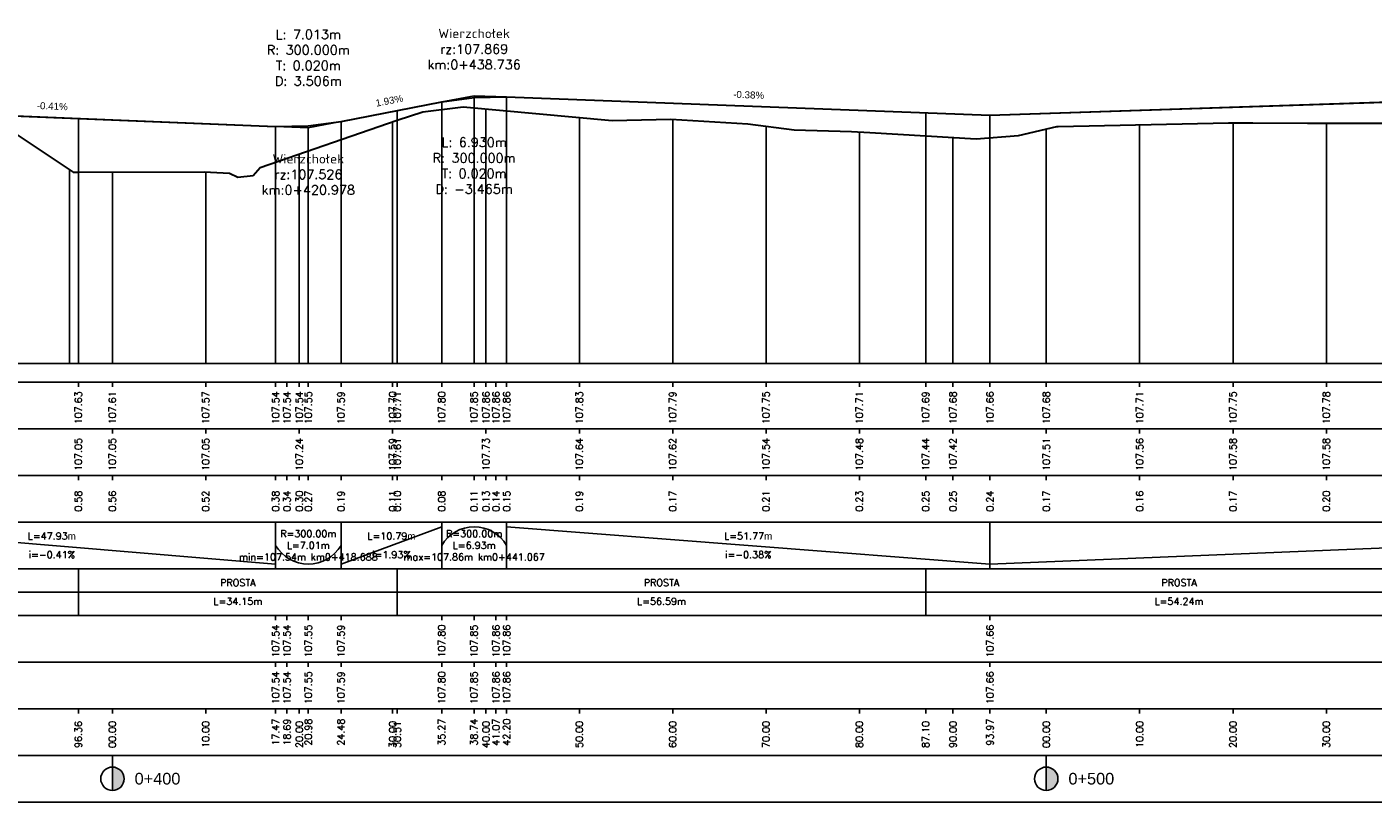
# Model space of a CAD drawing. Extents: x 7529714 to 7537797, y 5723889 to 5727796.
# Tile 5 of 28: x 7533687 to 7533831, y 5725349 to 5725432. Entities that reach past the tile are written whole.
import ezdxf

# ---------------------------------------------------------------- set-up
doc = ezdxf.new("R2010")
doc.units = 0
doc.linetypes.add('HIDDEN', pattern=[9.525, 6.35, -3.175])
for name, color, linetype in [('C-DROGI-PROFILE', 7, 'Continuous'), ('C-DROGI-PROFILE-ETYKIETY', 7, 'Continuous'), ('Niw-opis', 2, 'Continuous')]:
    doc.layers.add(name, color=color, linetype=linetype)
doc.styles.get("Standard").update_dxf_attribs({"font": 'arial.ttf'})

# ---------------------------------------------------------------- blocks, each defined once
blk = doc.blocks.new('kilometraz')
at = {"linetype": 'ByBlock', "lineweight": -2}
blk.add_hatch(color=0, dxfattribs=at).paths.add_polyline_path([(0, -0.5, 0.414214), (0.5, 0, 0.414214), (0, 0.5)])
at = {"color": 0, "linetype": 'ByBlock', "lineweight": -2}
blk.add_line((0, 0.5), (0, -0.5), dxfattribs=at)
blk.add_circle((0, 0), 0.5, dxfattribs=at)

msp = doc.modelspace()

# ---------------------------------------------------------------- linework, layer by layer
at = {"layer": 'C-DROGI-PROFILE', "color": 12, "linetype": 'Continuous', "lineweight": 30, "true_color": 0xdb0000}
for p, q in [((7533789.713, 5725422.471), (7533887.073, 5725425.708)), ((7533720.225, 5725421.805), (7533731.011, 5725423.889)), ((7533731.011, 5725423.889), (7533734.476, 5725424.358)), ((7533734.476, 5725424.358), (7533737.941, 5725424.427)), ((7533737.941, 5725424.427), (7533789.713, 5725422.471)), ((7533665.286, 5725423.212), (7533713.212, 5725421.269)), ((7533713.212, 5725421.269), (7533716.719, 5725421.332)), ((7533716.719, 5725421.332), (7533720.225, 5725421.805))]:
    msp.add_line(p, q, dxfattribs=at)
at = {"layer": 'C-DROGI-PROFILE', "color": 2, "linetype": 'HIDDEN', "lineweight": -3}
for p, q in [((7533731.011, 5725423.889), (7533734.476, 5725424.558)), ((7533734.476, 5725424.558), (7533737.941, 5725424.427)), ((7533713.212, 5725421.269), (7533716.719, 5725421.127)), ((7533716.719, 5725421.127), (7533720.225, 5725421.805))]:
    msp.add_line(p, q, dxfattribs=at)
at = {"layer": 'C-DROGI-PROFILE', "color": 98, "linetype": 'Continuous', "lineweight": 30, "true_color": 0x006100}
for p, q in [((7533726.249, 5725421.943), (7533728.973, 5725422.825)), ((7533728.973, 5725422.825), (7533733.306, 5725423.361)), ((7533733.306, 5725423.361), (7533749.242, 5725421.907)), ((7533711.545, 5725416.855), (7533726.249, 5725421.943)), ((7533749.242, 5725421.907), (7533755.523, 5725422.039)), ((7533755.523, 5725422.039), (7533763.77, 5725421.55)), ((7533763.77, 5725421.55), (7533768.731, 5725420.881)), ((7533792.763, 5725420.291), (7533796.858, 5725421.269)), ((7533796.858, 5725421.269), (7533797.004, 5725421.267)), ((7533797.004, 5725421.267), (7533815.248, 5725421.632)), ((7533815.248, 5725421.632), (7533817.877, 5725421.634)), ((7533817.877, 5725421.634), (7533823.726, 5725421.627)), ((7533823.726, 5725421.627), (7533836.713, 5725421.613)), ((7533685.314, 5725420.516), (7533691.525, 5725416.35)), ((7533768.731, 5725420.881), (7533774.896, 5725420.708)), ((7533774.896, 5725420.708), (7533776.848, 5725420.614)), ((7533776.848, 5725420.614), (7533782.837, 5725420.256)), ((7533782.837, 5725420.256), (7533788.224, 5725419.925)), ((7533788.224, 5725419.925), (7533792.763, 5725420.291)), ((7533710.828, 5725415.991), (7533711.545, 5725416.855)), ((7533691.525, 5725416.35), (7533692.096, 5725416.355)), ((7533692.096, 5725416.355), (7533705.575, 5725416.383)), ((7533705.575, 5725416.383), (7533708.266, 5725416.25)), ((7533708.266, 5725416.25), (7533709.156, 5725415.821)), ((7533709.156, 5725415.821), (7533710.828, 5725415.991))]:
    msp.add_line(p, q, dxfattribs=at)
at = {"layer": 'C-DROGI-PROFILE', "color": 1, "linetype": 'Continuous', "lineweight": -3}
for p, q in [((7533735.741, 5725395.868), (7533735.741, 5725423.139)), ((7533725.741, 5725395.868), (7533725.741, 5725421.767)), ((7533726.249, 5725395.868), (7533726.249, 5725421.943)), ((7533745.741, 5725395.868), (7533745.741, 5725422.226)), ((7533755.741, 5725395.868), (7533755.741, 5725422.026)), ((7533765.741, 5725395.868), (7533765.741, 5725421.284)), ((7533805.741, 5725395.868), (7533805.741, 5725421.442)), ((7533815.741, 5725395.868), (7533815.741, 5725421.632)), ((7533825.741, 5725395.868), (7533825.741, 5725421.625)), ((7533775.741, 5725395.868), (7533775.741, 5725420.668)), ((7533782.837, 5725395.868), (7533782.837, 5725420.256)), ((7533785.741, 5725395.868), (7533785.741, 5725420.078)), ((7533795.741, 5725395.868), (7533795.741, 5725421.002)), ((7533715.741, 5725395.868), (7533715.741, 5725418.306)), ((7533691.158, 5725395.868), (7533691.158, 5725416.596)), ((7533692.096, 5725395.868), (7533692.096, 5725416.355)), ((7533695.741, 5725395.868), (7533695.741, 5725416.362)), ((7533705.741, 5725395.868), (7533705.741, 5725416.375)), ((7533295.241, 5725395.868), (7537726.805, 5725395.868)), ((7533692.096, 5725393.868), (7533692.096, 5725393.368)), ((7533695.741, 5725393.868), (7533695.741, 5725393.368)), ((7533705.741, 5725393.868), (7533705.741, 5725393.368)), ((7533713.212, 5725393.868), (7533713.212, 5725393.368)), ((7533714.429, 5725393.868), (7533714.429, 5725393.368)), ((7533715.741, 5725393.868), (7533715.741, 5725393.368)), ((7533716.719, 5725393.868), (7533716.719, 5725393.368)), ((7533720.225, 5725393.868), (7533720.225, 5725393.368)), ((7533725.741, 5725393.868), (7533725.741, 5725393.368)), ((7533726.249, 5725393.868), (7533726.249, 5725393.368)), ((7533731.011, 5725393.868), (7533731.011, 5725393.368)), ((7533734.476, 5725393.868), (7533734.476, 5725393.368)), ((7533735.741, 5725393.868), (7533735.741, 5725393.368)), ((7533736.807, 5725393.868), (7533736.807, 5725393.368)), ((7533737.941, 5725393.868), (7533737.941, 5725393.368)), ((7533745.741, 5725393.868), (7533745.741, 5725393.368)), ((7533755.741, 5725393.868), (7533755.741, 5725393.368)), ((7533765.741, 5725393.868), (7533765.741, 5725393.368)), ((7533775.741, 5725393.868), (7533775.741, 5725393.368)), ((7533782.837, 5725393.868), (7533782.837, 5725393.368)), ((7533785.741, 5725393.868), (7533785.741, 5725393.368)), ((7533789.713, 5725393.868), (7533789.713, 5725393.368)), ((7533795.741, 5725393.868), (7533795.741, 5725393.368)), ((7533805.741, 5725393.868), (7533805.741, 5725393.368)), ((7533815.741, 5725393.868), (7533815.741, 5725393.368)), ((7533825.741, 5725393.868), (7533825.741, 5725393.368)), ((7533695.741, 5725388.868), (7533695.741, 5725388.368)), ((7533705.741, 5725388.868), (7533705.741, 5725388.368)), ((7533715.741, 5725388.868), (7533715.741, 5725388.368)), ((7533725.741, 5725388.868), (7533725.741, 5725388.368)), ((7533735.741, 5725388.868), (7533735.741, 5725388.368)), ((7533745.741, 5725388.868), (7533745.741, 5725388.368)), ((7533755.741, 5725388.868), (7533755.741, 5725388.368)), ((7533765.741, 5725388.868), (7533765.741, 5725388.368)), ((7533775.741, 5725388.868), (7533775.741, 5725388.368)), ((7533785.741, 5725388.868), (7533785.741, 5725388.368)), ((7533795.741, 5725388.868), (7533795.741, 5725388.368)), ((7533805.741, 5725388.868), (7533805.741, 5725388.368)), ((7533815.741, 5725388.868), (7533815.741, 5725388.368)), ((7533825.741, 5725388.868), (7533825.741, 5725388.368)), ((7533692.096, 5725383.868), (7533692.096, 5725383.368)), ((7533695.741, 5725383.868), (7533695.741, 5725383.368)), ((7533705.741, 5725383.868), (7533705.741, 5725383.368)), ((7533713.212, 5725383.868), (7533713.212, 5725383.368)), ((7533714.429, 5725383.868), (7533714.429, 5725383.368)), ((7533715.741, 5725383.868), (7533715.741, 5725383.368)), ((7533716.719, 5725383.868), (7533716.719, 5725383.368)), ((7533720.225, 5725383.868), (7533720.225, 5725383.368)), ((7533725.741, 5725383.868), (7533725.741, 5725383.368)), ((7533726.249, 5725383.868), (7533726.249, 5725383.368)), ((7533731.011, 5725383.868), (7533731.011, 5725383.368)), ((7533734.476, 5725383.868), (7533734.476, 5725383.368)), ((7533735.741, 5725383.868), (7533735.741, 5725383.368)), ((7533736.807, 5725383.868), (7533736.807, 5725383.368)), ((7533737.941, 5725383.868), (7533737.941, 5725383.368)), ((7533745.741, 5725383.868), (7533745.741, 5725383.368)), ((7533755.741, 5725383.868), (7533755.741, 5725383.368)), ((7533765.741, 5725383.868), (7533765.741, 5725383.368)), ((7533775.741, 5725383.868), (7533775.741, 5725383.368)), ((7533782.837, 5725383.868), (7533782.837, 5725383.368)), ((7533785.741, 5725383.868), (7533785.741, 5725383.368)), ((7533789.713, 5725383.868), (7533789.713, 5725383.368)), ((7533795.741, 5725383.868), (7533795.741, 5725383.368)), ((7533805.741, 5725383.868), (7533805.741, 5725383.368)), ((7533815.741, 5725383.868), (7533815.741, 5725383.368)), ((7533825.741, 5725383.868), (7533825.741, 5725383.368)), ((7533713.212, 5725373.868), (7533713.212, 5725378.868)), ((7533720.225, 5725373.868), (7533720.225, 5725378.868)), ((7533731.011, 5725373.868), (7533731.011, 5725378.868)), ((7533737.941, 5725373.868), (7533737.941, 5725378.868)), ((7533789.713, 5725373.868), (7533789.713, 5725378.868)), ((7533692.096, 5725368.868), (7533692.096, 5725373.868)), ((7533726.249, 5725368.868), (7533726.249, 5725373.868)), ((7533782.837, 5725368.868), (7533782.837, 5725373.868)), ((7533713.212, 5725368.868), (7533713.212, 5725368.368)), ((7533714.429, 5725368.868), (7533714.429, 5725368.368)), ((7533716.719, 5725368.868), (7533716.719, 5725368.368)), ((7533720.225, 5725368.868), (7533720.225, 5725368.368)), ((7533731.011, 5725368.868), (7533731.011, 5725368.368)), ((7533734.476, 5725368.868), (7533734.476, 5725368.368)), ((7533736.807, 5725368.868), (7533736.807, 5725368.368)), ((7533737.941, 5725368.868), (7533737.941, 5725368.368)), ((7533789.713, 5725368.368), (7533789.713, 5725368.868)), ((7533713.212, 5725363.868), (7533713.212, 5725363.368)), ((7533714.429, 5725363.868), (7533714.429, 5725363.368)), ((7533716.719, 5725363.868), (7533716.719, 5725363.368)), ((7533720.225, 5725363.868), (7533720.225, 5725363.368)), ((7533731.011, 5725363.868), (7533731.011, 5725363.368)), ((7533734.476, 5725363.868), (7533734.476, 5725363.368)), ((7533736.807, 5725363.868), (7533736.807, 5725363.368)), ((7533737.941, 5725363.868), (7533737.941, 5725363.368)), ((7533789.713, 5725363.368), (7533789.713, 5725363.868)), ((7533692.096, 5725358.868), (7533692.096, 5725358.368)), ((7533695.741, 5725358.868), (7533695.741, 5725358.368)), ((7533705.741, 5725358.868), (7533705.741, 5725358.368)), ((7533713.212, 5725358.868), (7533713.212, 5725358.368)), ((7533714.429, 5725358.868), (7533714.429, 5725358.368)), ((7533715.741, 5725358.868), (7533715.741, 5725358.368)), ((7533716.719, 5725358.868), (7533716.719, 5725358.368)), ((7533720.225, 5725358.868), (7533720.225, 5725358.368)), ((7533725.741, 5725358.868), (7533725.741, 5725358.368)), ((7533726.249, 5725358.868), (7533726.249, 5725358.368)), ((7533731.011, 5725358.868), (7533731.011, 5725358.368)), ((7533734.476, 5725358.868), (7533734.476, 5725358.368)), ((7533735.741, 5725358.868), (7533735.741, 5725358.368)), ((7533736.807, 5725358.868), (7533736.807, 5725358.368)), ((7533737.941, 5725358.868), (7533737.941, 5725358.368)), ((7533745.741, 5725358.868), (7533745.741, 5725358.368)), ((7533755.741, 5725358.868), (7533755.741, 5725358.368)), ((7533765.741, 5725358.868), (7533765.741, 5725358.368)), ((7533775.741, 5725358.868), (7533775.741, 5725358.368)), ((7533782.837, 5725358.868), (7533782.837, 5725358.368)), ((7533785.741, 5725358.868), (7533785.741, 5725358.368)), ((7533789.713, 5725358.868), (7533789.713, 5725358.368)), ((7533795.741, 5725358.868), (7533795.741, 5725358.368)), ((7533805.741, 5725358.868), (7533805.741, 5725358.368)), ((7533815.741, 5725358.868), (7533815.741, 5725358.368)), ((7533825.741, 5725358.868), (7533825.741, 5725358.368)), ((7533695.741, 5725353.868), (7533695.741, 5725352.368)), ((7533795.741, 5725353.868), (7533795.741, 5725352.368))]:
    msp.add_line(p, q, dxfattribs=at)
at = {"layer": 'C-DROGI-PROFILE', "color": 2, "linetype": 'Continuous', "lineweight": -3}
for p, q in [((7533665.286, 5725378.368), (7533713.212, 5725374.368)), ((7533720.225, 5725374.368), (7533731.011, 5725378.368)), ((7533737.941, 5725378.368), (7533789.713, 5725374.368)), ((7533789.713, 5725374.368), (7533887.073, 5725378.368)), ((7533353.513, 5725371.368), (7534453.281, 5725371.368))]:
    msp.add_line(p, q, dxfattribs=at)
at = {"layer": 'C-DROGI-PROFILE', "color": 12, "linetype": 'Continuous', "lineweight": 30, "true_color": 0xdb0000}
msp.add_lwpolyline([(7533498.495, 5725423.714), (7533546.822, 5725429.772), (7533550.29, 5725430.086), (7533553.757, 5725430.16), (7533625.963, 5725429.196), (7533628.409, 5725429.063), (7533630.854, 5725428.732), (7533657.136, 5725424.096), (7533661.211, 5725423.516), (7533665.286, 5725423.212), (7533713.212, 5725421.269), (7533716.719, 5725421.332), (7533720.225, 5725421.805), (7533731.011, 5725423.889), (7533734.476, 5725424.358), (7533737.941, 5725424.427), (7533789.713, 5725422.471), (7533887.073, 5725425.708)], dxfattribs=at)
at = {"layer": 'C-DROGI-PROFILE', "color": 2, "linetype": 'Continuous', "lineweight": -3, "extrusion": (0, 0, -1)}
msp.add_arc((-7533734.476, 5725374.367), 4.001, 30.01207, 149.98793, dxfattribs=at)
at = {"layer": 'C-DROGI-PROFILE', "color": 2, "linetype": 'Continuous', "lineweight": -3}
msp.add_arc((7533716.719, 5725378.442), 4.073, 210.59836, 329.40164, dxfattribs=at)
at = {"layer": 'C-DROGI-PROFILE', "color": 1, "linetype": 'Continuous', "lineweight": -3}
for points in [[(7533295.741, 5725388.868), (7537726.805, 5725388.868), (7537726.805, 5725393.868), (7533295.741, 5725393.868)], [(7533295.741, 5725383.868), (7537726.805, 5725383.868), (7537726.805, 5725388.868), (7533295.741, 5725388.868)], [(7533295.741, 5725378.868), (7537726.805, 5725378.868), (7537726.805, 5725383.868), (7533295.741, 5725383.868)], [(7533295.741, 5725373.868), (7537726.805, 5725373.868), (7537726.805, 5725378.868), (7533295.741, 5725378.868)], [(7533295.741, 5725368.868), (7537726.805, 5725368.868), (7537726.805, 5725373.868), (7533295.741, 5725373.868)], [(7533295.741, 5725363.868), (7537726.805, 5725363.868), (7537726.805, 5725368.868), (7533295.741, 5725368.868)], [(7533295.741, 5725358.868), (7537726.805, 5725358.868), (7537726.805, 5725363.868), (7533295.741, 5725363.868)], [(7533295.741, 5725353.868), (7537726.805, 5725353.868), (7537726.805, 5725358.868), (7533295.741, 5725358.868)], [(7533295.741, 5725348.868), (7537726.805, 5725348.868), (7537726.805, 5725353.868), (7533295.741, 5725353.868)]]:
    msp.add_3dface(points, dxfattribs=at)
at = {"layer": 'C-DROGI-PROFILE-ETYKIETY', "color": 3, "linetype": 'Continuous', "lineweight": -3}
for p, q in [((7533731.011, 5725423.889), (7533731.011, 5725395.868)), ((7533734.476, 5725424.558), (7533734.476, 5725395.868)), ((7533737.941, 5725424.427), (7533737.941, 5725395.868)), ((7533713.212, 5725421.269), (7533713.212, 5725395.868)), ((7533716.719, 5725421.127), (7533716.719, 5725395.868)), ((7533720.225, 5725421.805), (7533720.225, 5725395.868))]:
    msp.add_line(p, q, dxfattribs=at)
at = {"layer": 'C-DROGI-PROFILE-ETYKIETY', "color": 2, "linetype": 'Continuous', "lineweight": -3}
for p, q in [((7533726.249, 5725422.969), (7533726.249, 5725395.868)), ((7533782.837, 5725422.731), (7533782.837, 5725395.868)), ((7533789.713, 5725422.471), (7533789.713, 5725395.868)), ((7533692.096, 5725422.125), (7533692.096, 5725395.868))]:
    msp.add_line(p, q, dxfattribs=at)
at = {"layer": 'Niw-opis', "color": 2}
msp.add_lwpolyline([(7533295.741, 5725395.868), (7537726.805, 5725395.868)], dxfattribs=at)
at = {"layer": 'Niw-opis'}
msp.add_lwpolyline([(7533295.741, 5725395.868), (7537726.805, 5725395.868)], dxfattribs=at)

# ---------------------------------------------------------------- block references
at = {"layer": 'C-DROGI-PROFILE-ETYKIETY', "linetype": 'Continuous', "lineweight": -3, "xscale": 2.499999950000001, "yscale": 2.499999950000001, "zscale": 2.499999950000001, "rotation": 8.53773646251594e-07}
for p in [(7533695.741, 5725351.368), (7533795.741, 5725351.368)]:
    msp.add_blockref('kilometraz', p, dxfattribs=at)

# ---------------------------------------------------------------- texts
at = {"layer": 'C-DROGI-PROFILE-ETYKIETY', "color": 2, "linetype": 'Continuous', "lineweight": -3, "char_height": 1, "attachment_point": 5}
for s, insert in [('{\\Fsimplex.shx|c238;L: 7.013m\\PR: 300.000m\\PT: 0.020m\\PD: 3.506m}', (7533716.719, 5725428.627)), ('{\\Fsimplex.shx|c238;Wierzchołek\\Prz:107.869\\Pkm:0+438.736}', (7533734.476, 5725429.558)), ('{\\Fsimplex.shx|c238;L: 6.930m\\PR: 300.000m\\PT: 0.020m\\PD: -3.465m}', (7533734.476, 5725417.058)), ('{\\Fsimplex.shx|c238;Wierzchołek\\Prz:107.526\\Pkm:0+420.978}', (7533716.719, 5725416.127))]:
    msp.add_mtext(s, dxfattribs=dict(at, insert=insert))
at = {"layer": 'C-DROGI-PROFILE-ETYKIETY', "color": 2, "linetype": 'Continuous', "lineweight": -3, "char_height": 0.75, "attachment_point": 8}
for s, insert, rotation in [('-0.41%', (7533689.282, 5725423.053), 357.67846), ('1.93%', (7533725.464, 5725423.644), 10.93536), ('-0.38%', (7533763.858, 5725424.261), 357.83602)]:
    msp.add_mtext(s, dxfattribs=dict(at, insert=insert, rotation=rotation))
at = {"layer": 'C-DROGI-PROFILE-ETYKIETY', "color": 7, "linetype": 'Continuous', "lineweight": -3, "char_height": 0.75, "attachment_point": 5, "rotation": 90}
for s, insert in [('{\\Fsimplex.shx|c238;107.63}', (7533692.096, 5725391.118)), ('{\\Fsimplex.shx|c238;107.61}', (7533695.741, 5725391.118)), ('{\\Fsimplex.shx|c238;107.57}', (7533705.741, 5725391.118)), ('{\\Fsimplex.shx|c238;107.54}', (7533713.212, 5725391.118)), ('{\\Fsimplex.shx|c238;107.54}', (7533714.429, 5725391.118)), ('{\\Fsimplex.shx|c238;107.54}', (7533715.741, 5725391.118)), ('{\\Fsimplex.shx|c238;107.55}', (7533716.719, 5725391.118)), ('{\\Fsimplex.shx|c238;107.59}', (7533720.225, 5725391.118)), ('{\\Fsimplex.shx|c238;107.70}', (7533725.741, 5725391.118)), ('{\\Fsimplex.shx|c238;107.71}', (7533726.249, 5725391.118)), ('{\\Fsimplex.shx|c238;107.80}', (7533731.011, 5725391.118)), ('{\\Fsimplex.shx|c238;107.85}', (7533734.476, 5725391.118)), ('{\\Fsimplex.shx|c238;107.86}', (7533735.741, 5725391.118)), ('{\\Fsimplex.shx|c238;107.86}', (7533736.807, 5725391.118)), ('{\\Fsimplex.shx|c238;107.86}', (7533737.941, 5725391.118)), ('{\\Fsimplex.shx|c238;107.83}', (7533745.741, 5725391.118)), ('{\\Fsimplex.shx|c238;107.79}', (7533755.741, 5725391.118)), ('{\\Fsimplex.shx|c238;107.75}', (7533765.741, 5725391.118)), ('{\\Fsimplex.shx|c238;107.71}', (7533775.741, 5725391.118)), ('{\\Fsimplex.shx|c238;107.69}', (7533782.837, 5725391.118)), ('{\\Fsimplex.shx|c238;107.68}', (7533785.741, 5725391.118)), ('{\\Fsimplex.shx|c238;107.66}', (7533789.713, 5725391.118)), ('{\\Fsimplex.shx|c238;107.66}', (7533789.713, 5725391.118)), ('{\\Fsimplex.shx|c238;107.68}', (7533795.741, 5725391.118)), ('{\\Fsimplex.shx|c238;107.71}', (7533805.741, 5725391.118)), ('{\\Fsimplex.shx|c238;107.75}', (7533815.741, 5725391.118)), ('{\\Fsimplex.shx|c238;107.78}', (7533825.741, 5725391.118)), ('{\\Fsimplex.shx|c238;107.05}', (7533692.096, 5725386.118)), ('{\\Fsimplex.shx|c238;107.05}', (7533695.741, 5725386.118)), ('{\\Fsimplex.shx|c238;107.05}', (7533705.741, 5725386.118)), ('{\\Fsimplex.shx|c238;107.24}', (7533715.741, 5725386.118)), ('{\\Fsimplex.shx|c238;107.59}', (7533725.741, 5725386.118)), ('{\\Fsimplex.shx|c238;107.61}', (7533726.249, 5725386.118)), ('{\\Fsimplex.shx|c238;107.73}', (7533735.741, 5725386.118)), ('{\\Fsimplex.shx|c238;107.64}', (7533745.741, 5725386.118)), ('{\\Fsimplex.shx|c238;107.62}', (7533755.741, 5725386.118)), ('{\\Fsimplex.shx|c238;107.54}', (7533765.741, 5725386.118)), ('{\\Fsimplex.shx|c238;107.48}', (7533775.741, 5725386.118)), ('{\\Fsimplex.shx|c238;107.44}', (7533782.837, 5725386.118)), ('{\\Fsimplex.shx|c238;107.42}', (7533785.741, 5725386.118)), ('{\\Fsimplex.shx|c238;107.51}', (7533795.741, 5725386.118)), ('{\\Fsimplex.shx|c238;107.56}', (7533805.741, 5725386.118)), ('{\\Fsimplex.shx|c238;107.58}', (7533815.741, 5725386.118)), ('{\\Fsimplex.shx|c238;107.58}', (7533825.741, 5725386.118)), ('{\\Fsimplex.shx|c238;0.58}', (7533692.096, 5725381.118)), ('{\\Fsimplex.shx|c238;0.56}', (7533695.741, 5725381.118)), ('{\\Fsimplex.shx|c238;0.52}', (7533705.741, 5725381.118)), ('{\\Fsimplex.shx|c238;0.38}', (7533713.212, 5725381.118)), ('{\\Fsimplex.shx|c238;0.34}', (7533714.429, 5725381.118)), ('{\\Fsimplex.shx|c238;0.30}', (7533715.741, 5725381.118)), ('{\\Fsimplex.shx|c238;0.27}', (7533716.719, 5725381.118)), ('{\\Fsimplex.shx|c238;0.19}', (7533720.225, 5725381.118)), ('{\\Fsimplex.shx|c238;0.11}', (7533725.741, 5725381.118)), ('{\\Fsimplex.shx|c238;0.10}', (7533726.249, 5725381.118)), ('{\\Fsimplex.shx|c238;0.08}', (7533731.011, 5725381.118)), ('{\\Fsimplex.shx|c238;0.11}', (7533734.476, 5725381.118)), ('{\\Fsimplex.shx|c238;0.13}', (7533735.741, 5725381.118)), ('{\\Fsimplex.shx|c238;0.14}', (7533736.807, 5725381.118)), ('{\\Fsimplex.shx|c238;0.15}', (7533737.941, 5725381.118)), ('{\\Fsimplex.shx|c238;0.19}', (7533745.741, 5725381.118)), ('{\\Fsimplex.shx|c238;0.17}', (7533755.741, 5725381.118)), ('{\\Fsimplex.shx|c238;0.21}', (7533765.741, 5725381.118)), ('{\\Fsimplex.shx|c238;0.23}', (7533775.741, 5725381.118)), ('{\\Fsimplex.shx|c238;0.25}', (7533782.837, 5725381.118)), ('{\\Fsimplex.shx|c238;0.25}', (7533785.741, 5725381.118)), ('{\\Fsimplex.shx|c238;0.24}', (7533789.713, 5725381.118)), ('{\\Fsimplex.shx|c238;0.24}', (7533789.713, 5725381.118)), ('{\\Fsimplex.shx|c238;0.17}', (7533795.741, 5725381.118)), ('{\\Fsimplex.shx|c238;0.16}', (7533805.741, 5725381.118)), ('{\\Fsimplex.shx|c238;0.17}', (7533815.741, 5725381.118)), ('{\\Fsimplex.shx|c238;0.20}', (7533825.741, 5725381.118)), ('{\\Fsimplex.shx|c238;107.54}', (7533713.212, 5725366.118)), ('{\\Fsimplex.shx|c238;107.54}', (7533714.429, 5725366.118)), ('{\\Fsimplex.shx|c238;107.55}', (7533716.719, 5725366.118)), ('{\\Fsimplex.shx|c238;107.59}', (7533720.225, 5725366.118)), ('{\\Fsimplex.shx|c238;107.80}', (7533731.011, 5725366.118)), ('{\\Fsimplex.shx|c238;107.85}', (7533734.476, 5725366.118)), ('{\\Fsimplex.shx|c238;107.86}', (7533736.807, 5725366.118)), ('{\\Fsimplex.shx|c238;107.86}', (7533737.941, 5725366.118)), ('{\\Fsimplex.shx|c238;107.66}', (7533789.713, 5725366.118)), ('{\\Fsimplex.shx|c238;107.66}', (7533789.713, 5725366.118)), ('{\\Fsimplex.shx|c238;107.54}', (7533713.212, 5725361.118)), ('{\\Fsimplex.shx|c238;107.54}', (7533714.429, 5725361.118)), ('{\\Fsimplex.shx|c238;107.55}', (7533716.719, 5725361.118)), ('{\\Fsimplex.shx|c238;107.59}', (7533720.225, 5725361.118)), ('{\\Fsimplex.shx|c238;107.80}', (7533731.011, 5725361.118)), ('{\\Fsimplex.shx|c238;107.85}', (7533734.476, 5725361.118)), ('{\\Fsimplex.shx|c238;107.86}', (7533736.807, 5725361.118)), ('{\\Fsimplex.shx|c238;107.86}', (7533737.941, 5725361.118)), ('{\\Fsimplex.shx|c238;107.66}', (7533789.713, 5725361.118)), ('{\\Fsimplex.shx|c238;107.66}', (7533789.713, 5725361.118)), ('{\\Fsimplex.shx|c238;17.47}', (7533713.212, 5725356.368)), ('{\\Fsimplex.shx|c238;18.69}', (7533714.429, 5725356.368)), ('{\\Fsimplex.shx|c238;20.98}', (7533716.719, 5725356.368)), ('{\\Fsimplex.shx|c238;24.48}', (7533720.225, 5725356.368)), ('{\\Fsimplex.shx|c238;35.27}', (7533731.011, 5725356.368)), ('{\\Fsimplex.shx|c238;38.74}', (7533734.476, 5725356.368)), ('{\\Fsimplex.shx|c238;41.07}', (7533736.807, 5725356.368)), ('{\\Fsimplex.shx|c238;42.20}', (7533737.941, 5725356.368)), ('{\\Fsimplex.shx|c238;93.97}', (7533789.713, 5725356.368)), ('{\\Fsimplex.shx|c238;93.97}', (7533789.713, 5725356.368)), ('{\\Fsimplex.shx|c238;96.36}', (7533692.096, 5725356.118)), ('{\\Fsimplex.shx|c238;00.00}', (7533695.741, 5725356.118)), ('{\\Fsimplex.shx|c238;10.00}', (7533705.741, 5725356.118)), ('{\\Fsimplex.shx|c238;20.00}', (7533715.741, 5725356.118)), ('{\\Fsimplex.shx|c238;30.00}', (7533725.741, 5725356.118)), ('{\\Fsimplex.shx|c238;30.51}', (7533726.249, 5725356.118)), ('{\\Fsimplex.shx|c238;40.00}', (7533735.741, 5725356.118)), ('{\\Fsimplex.shx|c238;50.00}', (7533745.741, 5725356.118)), ('{\\Fsimplex.shx|c238;60.00}', (7533755.741, 5725356.118)), ('{\\Fsimplex.shx|c238;70.00}', (7533765.741, 5725356.118)), ('{\\Fsimplex.shx|c238;80.00}', (7533775.741, 5725356.118)), ('{\\Fsimplex.shx|c238;87.10}', (7533782.837, 5725356.118)), ('{\\Fsimplex.shx|c238;90.00}', (7533785.741, 5725356.118)), ('{\\Fsimplex.shx|c238;00.00}', (7533795.741, 5725356.118)), ('{\\Fsimplex.shx|c238;10.00}', (7533805.741, 5725356.118)), ('{\\Fsimplex.shx|c238;20.00}', (7533815.741, 5725356.118)), ('{\\Fsimplex.shx|c238;30.00}', (7533825.741, 5725356.118))]:
    msp.add_mtext(s, dxfattribs=dict(at, insert=insert))
at = {"layer": 'C-DROGI-PROFILE-ETYKIETY', "color": 7, "linetype": 'Continuous', "lineweight": -3}
for s, insert, char_height, attachment_point in [('{\\Fsimplex.shx|c238;R=300.00m\\PL=7.01m\\Pmin=107.54m km0+418.688}', (7533716.719, 5725376.368), 0.75, 5), ('{\\Fsimplex.shx|c238;R=300.00m\\PL=6.93m\\Pmax=107.86m km0+441.067}', (7533734.476, 5725376.368), 0.75, 5), ('{\\Fsimplex.shx|c238;L=47.93}m', (7533689.249, 5725377.368), 0.75, 5), ('{\\Fsimplex.shx|c238;L=10.79}m', (7533725.618, 5725377.368), 0.75, 5), ('{\\Fsimplex.shx|c238;L=51.77}m', (7533763.827, 5725377.368), 0.75, 5), ('{\\Fsimplex.shx|c238;i=-0.41%}', (7533689.249, 5725375.368), 0.75, 5), ('{\\Fsimplex.shx|c238;i=1.93%}', (7533725.618, 5725375.368), 0.75, 5), ('{\\Fsimplex.shx|c238;i=-0.38%}', (7533763.827, 5725375.368), 0.75, 5), ('{\\Fsimplex.shx|c238;PROSTA}', (7533709.173, 5725372.368), 0.75, 5), ('{\\Fsimplex.shx|c238;PROSTA}', (7533754.543, 5725372.368), 0.75, 5), ('{\\Fsimplex.shx|c238;PROSTA}', (7533809.959, 5725372.368), 0.75, 5), ('{\\Fsimplex.shx|c238;L=34.15m}', (7533709.173, 5725370.368), 0.75, 5), ('{\\Fsimplex.shx|c238;L=56.59m}', (7533754.543, 5725370.368), 0.75, 5), ('{\\Fsimplex.shx|c238;L=54.24m}', (7533809.959, 5725370.368), 0.75, 5), ('0+400', (7533698.116, 5725351.368), 1.25, 4), ('0+500', (7533798.116, 5725351.368), 1.25, 4)]:
    msp.add_mtext(s, dxfattribs=dict(at, insert=insert, char_height=char_height, attachment_point=attachment_point))

doc.saveas('drawing.dxf')
